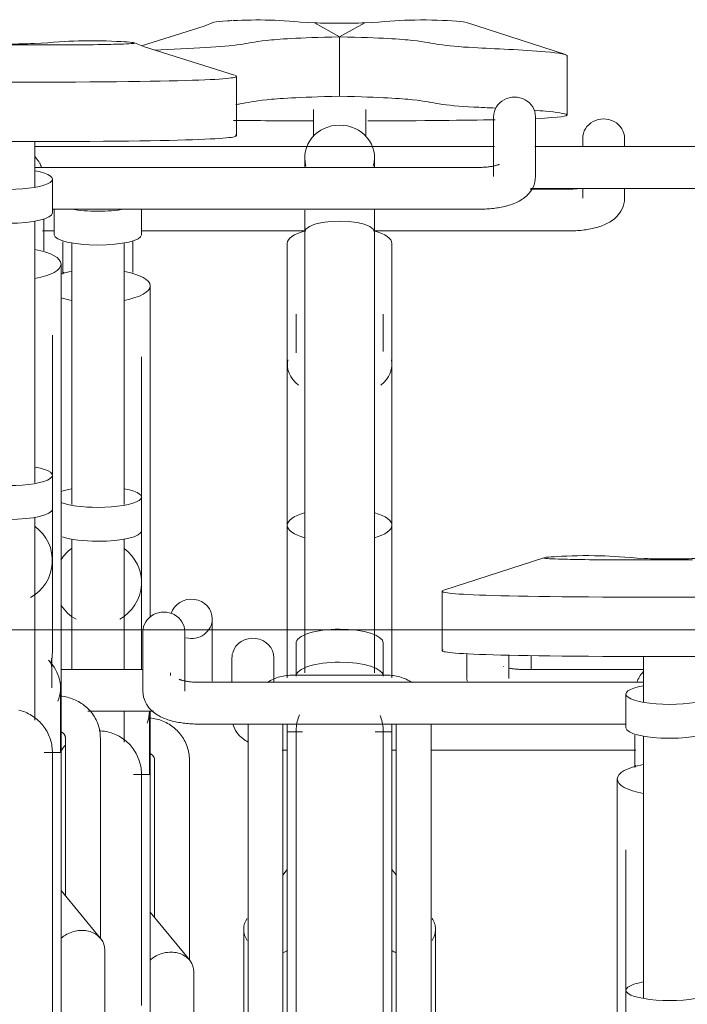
# Model space of a CAD drawing. Extents: x 50445 to 145605, y -10968 to 41989.
# Tile 254 of 256: x 97617 to 98000, y 172 to 737. Entities that reach past the tile are written whole.
import ezdxf

# ---------------------------------------------------------------- set-up
doc = ezdxf.new("R2010")
doc.units = 0
doc.header["$LTSCALE"] = 414.30304
doc.header["$MEASUREMENT"] = 0
doc.layers.add('A-DETL', color=5, linetype='CONTINUOUS', lineweight=18)
doc.layers.add('A-EQPM', color=6, linetype='CONTINUOUS', lineweight=18)

# ---------------------------------------------------------------- blocks, each defined once
blk = doc.blocks.new('97_KA_gestapelde fietsenstalling 8 fietsen 1600x1900 - Type-V119-plotview doorsnede C C  -  1 op 100')
at = {"layer": 'A-EQPM'}
for p, q in [((16760.2, 1.91), (16760.2, -2.93)), ((16784.2, -2.93), (16784.2, 1.91)), ((16752.2, -27.13), (16730.13, -27.13)), ((16760.2, -26.53), (16760.2, -32.29)), ((16784.2, -32.29), (16784.2, -26.56)), ((16457.2, -38.45), (16457.2, -53.3)), ((16507.2, -53.3), (16507.2, -38.45)), ((16450.4, -51.13), (16457.2, -51.13)), ((16507.1, -51.13), (16600.92, -51.13)), ((16640.75, -51.13), (16752.2, -51.13)), ((16467.2, -57.99), (16467.2, -208.13)), ((16497.2, -208.13), (16497.2, -57.99)), ((16462.67, -74.78), (16462.2, -76.01)), ((16512.2, -184.84), (16512.2, -82.63)), ((16507.2, -203.83), (16507.2, -123.36)), ((16512.2, -272.65), (16512.2, -152.21)), ((16507.2, -223.26), (16507.2, -203.83)), ((16507.2, -252.82), (16507.2, -223.26)), ((16467.2, -227.94), (16467.2, -302.93)), ((16497.2, -302.93), (16497.2, -227.94)), ((16507.2, -302.93), (16507.2, -252.82)), ((16507.2, -302.93), (16507.2, -298.21)), ((16559.1, -296.09), (16559.1, -310.2)), ((16583.1, -309.81), (16583.1, -296.09)), ((16730.61, -294.85), (16730.61, -302.93)), ((16497.2, -344.41), (16497.2, -326.67)), ((16511.85, -363), (16511.85, -326.69)), ((16512.2, -362.96), (16512.2, -326.69)), ((16650.83, -349.13), (16653.33, -349.13)), ((16673.31, -349.13), (16790.64, -349.13)), ((16514.7, -354.68), (16514.7, -445.11)), ((16534.7, -469.58), (16534.7, -354.68)), ((16512.2, -362.96), (16502.57, -362.96)), ((16512.2, -362.96), (16512.2, -667.77)), ((16534.84, -469.62), (16512.2, -442.04)), ((16537.2, -660.68), (16537.2, -476.2))]:
    blk.add_line(p, q, dxfattribs=at)
at = {"layer": 'A-EQPM', "flags": 128}
for points in [[(16758.19, -26.73), (16757.63, -26.8), (16757.05, -26.87), (16756.46, -26.93), (16755.86, -26.99), (16755.25, -27.03), (16754.63, -27.07), (16754, -27.1), (16753.37, -27.12), (16752.74, -27.13), (16752.2, -27.13)], [(16784.2, -32.29), (16784.1, -33.96), (16783.82, -35.58), (16783.37, -37.1), (16782.8, -38.5), (16782.12, -39.77), (16781.39, -40.9), (16780.61, -41.91), (16779.8, -42.8), (16778.99, -43.58), (16778.17, -44.29), (16777.35, -44.92), (16776.53, -45.48), (16775.71, -45.99), (16774.89, -46.46), (16774.07, -46.89), (16773.25, -47.28), (16772.43, -47.65), (16771.59, -47.98), (16770.76, -48.3), (16769.92, -48.59), (16769.07, -48.86), (16768.21, -49.11), (16767.34, -49.35), (16766.46, -49.57), (16765.58, -49.77), (16764.69, -49.96), (16763.78, -50.13), (16762.87, -50.29), (16761.95, -50.43), (16761.03, -50.56), (16760.09, -50.68), (16759.16, -50.78), (16758.21, -50.87), (16757.26, -50.95), (16756.31, -51.01), (16755.35, -51.06), (16754.39, -51.1), (16753.42, -51.12), (16752.46, -51.13), (16752.2, -51.13)], [(16462.2, -57.44), (16462.2, -58.54), (16462.2, -59.65), (16462.2, -60.77), (16462.2, -61.91), (16462.2, -63.05), (16462.2, -64.2), (16462.2, -65.35), (16462.2, -66.51), (16462.2, -67.67), (16462.2, -68.83), (16462.2, -69.99), (16462.2, -71.14), (16462.2, -72.28), (16462.2, -73.42), (16462.2, -74.55), (16462.2, -75.67)], [(16502.2, -75.02), (16502.2, -73.9), (16502.2, -72.76), (16502.2, -71.62), (16502.2, -70.47), (16502.2, -69.32), (16502.2, -68.16), (16502.2, -67), (16502.2, -65.84), (16502.2, -64.69), (16502.2, -63.53), (16502.2, -62.39), (16502.2, -61.25), (16502.2, -60.12), (16502.2, -59), (16502.2, -57.9), (16502.2, -56.81)], [(16534.7, -354.68), (16534.68, -353.69), (16534.62, -352.7), (16534.51, -351.71), (16534.36, -350.74), (16534.18, -349.76), (16533.95, -348.8), (16533.68, -347.85), (16533.37, -346.91), (16533.03, -345.98), (16532.64, -345.07), (16532.22, -344.18), (16531.76, -343.31), (16531.27, -342.45), (16530.74, -341.62), (16530.18, -340.81), (16529.59, -340.02), (16528.96, -339.26), (16528.31, -338.53), (16527.62, -337.82), (16526.91, -337.14), (16526.18, -336.49), (16525.41, -335.87), (16524.63, -335.28), (16523.82, -334.72), (16522.99, -334.2), (16522.15, -333.7), (16521.28, -333.24), (16520.4, -332.82), (16519.5, -332.43), (16518.58, -332.07), (16517.66, -331.75), (16516.72, -331.47), (16515.78, -331.22), (16514.82, -331.01), (16513.86, -330.83), (16512.89, -330.69), (16511.92, -330.59)], [(16482.93, -337.97), (16483.93, -338.02), (16484.92, -338.11), (16485.92, -338.24), (16486.9, -338.41), (16487.88, -338.62), (16488.85, -338.86), (16489.81, -339.15), (16490.75, -339.47), (16491.69, -339.83), (16492.6, -340.23), (16493.5, -340.66), (16494.39, -341.13), (16495.25, -341.64), (16496.09, -342.18), (16496.91, -342.75), (16497.71, -343.35), (16498.48, -343.99), (16499.23, -344.66), (16499.94, -345.35), (16500.63, -346.07), (16501.29, -346.83), (16501.92, -347.6), (16502.52, -348.4), (16503.09, -349.23), (16503.62, -350.07), (16504.12, -350.94), (16504.58, -351.83), (16505.01, -352.73), (16505.4, -353.65), (16505.75, -354.59), (16506.07, -355.54), (16506.35, -356.5), (16506.59, -357.47), (16506.79, -358.45), (16506.95, -359.43), (16507.07, -360.43), (16507.15, -361.42), (16507.19, -362.42), (16507.2, -362.96)], [(16559.6, -333.98), (16559.93, -335.1), (16560.5, -336.5), (16561.18, -337.77), (16561.92, -338.9), (16562.7, -339.91), (16563.5, -340.8), (16564.31, -341.58), (16565.13, -342.29), (16565.95, -342.92), (16566.77, -343.48), (16567.59, -343.99), (16568.41, -344.46)], [(16461.02, -349.68), (16461.57, -348.85), (16462.15, -348.03), (16462.76, -347.24), (16463.4, -346.48)], [(16587.95, -349.06), (16588.91, -349.1), (16589.88, -349.12), (16590.84, -349.13)], [(16512.21, -351.07), (16512.39, -351.16), (16512.57, -351.26), (16512.74, -351.37), (16512.9, -351.48), (16513.06, -351.59), (16513.21, -351.71), (16513.35, -351.84), (16513.48, -351.96), (16513.61, -352.09), (16513.73, -352.22), (16513.84, -352.36), (16513.95, -352.49), (16514.05, -352.63), (16514.14, -352.77), (16514.22, -352.91), (16514.3, -353.06), (16514.37, -353.2), (16514.43, -353.34), (16514.49, -353.49), (16514.54, -353.63), (16514.58, -353.77), (16514.61, -353.92), (16514.64, -354.06), (16514.67, -354.21), (16514.68, -354.35), (16514.69, -354.49), (16514.7, -354.64), (16514.7, -354.68)], [(16507.2, -495.66), (16507.2, -485.74), (16507.2, -476.11), (16507.2, -466.78), (16507.2, -457.78), (16507.2, -449.11), (16507.2, -440.8), (16507.2, -432.84), (16507.2, -425.26), (16507.2, -418.07), (16507.2, -411.28), (16507.2, -404.9), (16507.2, -398.94), (16507.2, -393.41), (16507.2, -388.32), (16507.2, -383.68), (16507.2, -379.49), (16507.2, -375.76), (16507.2, -372.5), (16507.2, -369.71), (16507.2, -367.4), (16507.2, -365.56), (16507.2, -364.22), (16507.2, -363.35), (16507.2, -362.98), (16507.2, -362.96)], [(16507.2, -362.96), (16507.2, -363.21), (16507.2, -363.94), (16507.2, -365.15), (16507.2, -366.85), (16507.2, -369.04), (16507.2, -369.75)], [(16507.2, -363.35), (16507.2, -362.98), (16507.2, -362.96)]]:
    blk.add_lwpolyline(points, dxfattribs=at)
at = {"layer": 'A-EQPM'}
for centre, major_axis, ratio, start_param, end_param in [((16772.2, 1.91), (12, 0), 0.939693, 0, 3.141593), ((16482.2, -33.87), (25, 0), 0.237436, 4.070437, 4.712389), ((16482.2, -33.87), (25, 0), 0.237436, 4.712389, 5.354341), ((16482.2, -53.3), (25, 0), 0.237436, 3.141593, 4.712389), ((16482.2, -53.3), (25, 0), 0.237436, 4.712389, 6.283185), ((16482.2, -82.63), (30, 0), 0.320127, 2.094395, 2.351669), ((16482.2, -82.63), (30, 0), 0.320127, 5.235988, 7.330383), ((16482.2, -82.63), (30, 0), 0.320127, 3.927946, 4.18879), ((16482.2, -203.83), (25, 0), 0.237436, 2.219192, 2.579762), ((16482.2, -203.83), (25, 0), 0.237436, 4.712389, 7.203975), ((16482.2, -203.83), (25, 0), 0.237436, 3.703423, 4.712389), ((16482.2, -223.26), (25, 0), 0.237436, 4.712389, 6.283185), ((16482.2, -223.26), (25, 0), 0.237436, 3.76027, 4.712389), ((16482.2, -252.82), (25, 0), 0.978148, 2.220803, 2.579762), ((16482.2, -252.82), (25, 0), 0.978148, 5.235988, 7.20753), ((16482.2, -252.82), (25, 0), 0.978148, 3.703423, 4.18879), ((16571.1, -296.09), (12, 0), 0.939693, 0, 2.879793), ((16571.1, -296.09), (12, 0), 0.939693, 2.92278, 3.141593), ((16482.2, -325.86), (29.65, 0), 0.838671, 5.969026, 6.249117)]:
    blk.add_ellipse(centre, major_axis=major_axis, ratio=ratio, start_param=start_param, end_param=end_param, dxfattribs=at)
blk.add_open_spline([(16537.2, -476.2), (16537.2, -473.99), (16535.8, -469.7), (16531.01, -466.17), (16526.13, -465), (16522.2, -464.99), (16518.27, -465.86), (16514.85, -467.44), (16512.93, -468.84), (16512.15, -469.52)], degree=3, knots=[0, 0, 0, 0, 0.1666667, 0.3333333, 0.4166667, 0.5, 0.5833333, 0.6666667, 0.7337282, 0.7337282, 0.7337282, 0.7337282], dxfattribs=at)
blk = doc.blocks.new('97_KA_gestapelde fietsenstalling 16 fietsen 1600x2900 - Type-V123-plotview doorsnede C C  -  1 op 100')
at = {"layer": 'A-EQPM'}
for p, q in [((16606.37, 68.31), (16620.83, 60.28)), ((16620.83, 60.28), (16635.3, 68.31)), ((16692.91, 68.69), (16750.29, 50.08)), ((16620.83, 26.2), (16620.83, 60.28)), ((16418.03, 55.6), (16444.23, 55.6)), ((16751.32, 15.41), (16751.32, 49.49)), ((16561.62, 3.52), (16561.62, 37.6)), ((16605.83, 18.57), (16605.83, 3.11)), ((16635.83, 3.11), (16635.83, 18.57)), ((16709.13, 14.41), (16709.13, -19.79)), ((16733.13, -19.79), (16733.13, 14.41)), ((16446.13, -26.04), (16446.13, 0.18)), ((16709.54, -2.74), (16446.08, -2.74)), ((16874.74, -2.74), (16732.72, -2.74)), ((16600.83, -9.03), (16600.83, -14.68)), ((16640.83, -14.68), (16640.83, -9.03)), ((16701.13, -14.63), (16446.05, -14.63)), ((16456.13, -40.8), (16456.13, -21.37)), ((16730.45, -26.74), (16877.01, -26.74)), ((16456.03, -38.63), (16701.13, -38.63)), ((16446.13, -195.63), (16446.13, -45.49)), ((16600.83, -51.74), (16600.83, -304.74)), ((16640.83, -304.74), (16640.83, -51.74)), ((16590.83, -58.24), (16590.83, -220.01)), ((16650.83, -220.01), (16650.83, -58.24)), ((16461.13, -172.34), (16461.13, -70.13)), ((16595.83, -98.97), (16595.83, -121.07)), ((16645.83, -120.28), (16645.83, -98.97)), ((16456.13, -190.9), (16456.13, -110.86)), ((16590.83, -127.82), (16590.83, -166.32)), ((16650.83, -166.32), (16650.83, -127.82)), ((16461.13, -350.46), (16461.13, -139.71)), ((16456.13, -210.76), (16456.13, -191.33)), ((16456.13, -240.32), (16456.13, -210.76)), ((16446.13, -331.91), (16446.13, -215.44)), ((16590.83, -220.01), (16590.83, -307.57)), ((16650.83, -307.57), (16650.83, -220.01)), ((16456.13, -292.3), (16456.13, -240.32)), ((16737.96, -238.7), (16680.58, -257.31)), ((16796.93, -239.9), (16823.13, -239.9)), ((16679.54, -257.9), (16679.54, -291.98)), ((16547.83, -307.9), (16547.83, -273.7)), ((16508.03, -281.09), (16508.03, -315.29)), ((16532.03, -315.29), (16532.03, -281.09)), ((16456.13, -292.3), (16456.13, -284.79)), ((16595.83, -287.65), (16595.83, -306.59)), ((16645.83, -306.59), (16645.83, -287.65)), ((16693.83, -293.65), (16693.83, -307.9)), ((16455.78, -313.36), (16455.78, -298.19)), ((16717.83, -307.9), (16717.83, -294.59)), ((16795.03, -295.32), (16795.03, -321.54)), ((16508.17, -302.74), (16461.13, -302.74)), ((16523.83, -304.67), (16523.83, -306.2)), ((16714.65, -301.01), (16714.73, -301.05)), ((16795.03, -302.74), (16725.83, -302.74)), ((16795.03, -310.13), (16540.03, -310.13)), ((16547.83, -307.9), (16547.74, -309.57)), ((16648.33, -306.1), (16593.33, -306.1)), ((16693.83, -307.9), (16693.93, -309.57)), ((16460.78, -350.5), (16460.78, -313.36)), ((16785.03, -316.87), (16785.03, -336.3)), ((16476.45, -326.74), (16514.18, -326.74)), ((16540.03, -334.13), (16785.03, -334.13)), ((16568.33, -333.98), (16568.33, -637.45)), ((16588.33, -599.91), (16588.33, -333.98)), ((16590.83, -333.98), (16590.83, -338.57)), ((16599.49, -338.57), (16590.83, -338.57)), ((16590.83, -643.38), (16590.83, -338.57)), ((16650.83, -338.57), (16641.3, -338.57)), ((16650.83, -338.57), (16650.83, -333.98)), ((16650.83, -338.57), (16650.83, -643.38)), ((16653.33, -333.98), (16653.33, -599.91)), ((16673.33, -637.45), (16673.33, -333.98)), ((16463.63, -342.18), (16463.63, -432.34)), ((16483.63, -457.08), (16483.63, -342.18)), ((16795.03, -340.99), (16795.03, -491.13)), ((16461.13, -350.46), (16451.5, -350.46)), ((16461.13, -350.46), (16461.13, -655.27)), ((16790.5, -357.78), (16790.04, -359.01)), ((16780.03, -365.63), (16780.03, -467.84)), ((16785.03, -406.36), (16785.03, -486.83)), ((16590.83, -417.65), (16588.23, -420.81)), ((16653.33, -420.69), (16650.83, -417.65)), ((16483.77, -457.12), (16461.13, -429.54)), ((16780.03, -435.21), (16780.03, -645.96)), ((16565.83, -451.81), (16565.83, -636.29)), ((16675.83, -563.63), (16675.83, -451.81)), ((16486.13, -648.18), (16486.13, -463.7)), ((16785.03, -486.83), (16785.03, -506.26))]:
    blk.add_line(p, q, dxfattribs=at)
at = {"layer": 'A-EQPM', "flags": 128}
for points in [[(16507.3, 55.1), (16543.08, 66.39), (16548.76, 68.69)], [(16560.58, 38.19), (16508.88, 54.5), (16503.2, 56.8)], [(16712.34, -12.89), (16712.31, -12.9), (16712.23, -12.94), (16712.1, -13), (16711.93, -13.08), (16711.71, -13.16), (16711.45, -13.25), (16711.15, -13.35), (16710.82, -13.46), (16710.45, -13.56), (16710.05, -13.67), (16709.62, -13.77), (16709.17, -13.87), (16708.69, -13.97), (16708.18, -14.06), (16707.66, -14.15), (16707.12, -14.23), (16706.56, -14.3), (16705.98, -14.37), (16705.39, -14.43), (16704.79, -14.49), (16704.18, -14.53), (16703.56, -14.57), (16702.93, -14.6), (16702.3, -14.62), (16701.67, -14.63), (16701.13, -14.63)], [(16733.13, -19.79), (16733.03, -21.46), (16732.75, -23.08), (16732.3, -24.6), (16731.73, -26), (16731.05, -27.27), (16730.31, -28.4), (16729.53, -29.41), (16728.73, -30.3), (16727.92, -31.08), (16727.1, -31.79), (16726.28, -32.42), (16725.46, -32.98), (16724.64, -33.49), (16723.82, -33.96), (16723, -34.39), (16722.18, -34.78), (16721.35, -35.15), (16720.52, -35.48), (16719.69, -35.8), (16718.85, -36.09), (16718, -36.36), (16717.14, -36.61), (16716.27, -36.85), (16715.39, -37.07), (16714.51, -37.27), (16713.62, -37.46), (16712.71, -37.63), (16711.8, -37.79), (16710.88, -37.93), (16709.96, -38.06), (16709.02, -38.18), (16708.08, -38.28), (16707.14, -38.37), (16706.19, -38.45), (16705.23, -38.51), (16704.28, -38.56), (16703.32, -38.6), (16702.35, -38.62), (16701.39, -38.63), (16701.13, -38.63)], [(16600.83, -51.74), (16600.83, -50.63), (16600.83, -49.51), (16600.83, -48.37), (16600.83, -47.23), (16600.83, -46.08), (16600.83, -44.93), (16600.83, -43.77), (16600.83, -42.61), (16600.83, -41.45), (16600.83, -40.29), (16600.83, -39.14)], [(16640.83, -38.66), (16640.83, -39.81), (16640.83, -40.96), (16640.83, -42.12), (16640.83, -43.28), (16640.83, -44.44), (16640.83, -45.6), (16640.83, -46.75), (16640.83, -47.89), (16640.83, -49.03), (16640.83, -50.16), (16640.83, -51.28), (16640.83, -51.74)], [(16451.13, -62.52), (16451.13, -61.4), (16451.13, -60.26), (16451.13, -59.12), (16451.13, -57.97), (16451.13, -56.82), (16451.13, -55.66), (16451.13, -54.5), (16451.13, -53.34), (16451.13, -52.19), (16451.13, -51.03), (16451.13, -49.89), (16451.13, -48.75), (16451.13, -47.62), (16451.13, -46.5), (16451.13, -45.4), (16451.13, -44.31)], [(16600.83, -51.74), (16601.52, -50.12), (16603.51, -48.62), (16606.69, -47.32), (16610.83, -46.33), (16615.66, -45.7), (16620.83, -45.49)], [(16620.83, -45.49), (16626.01, -45.7), (16630.83, -46.33), (16634.98, -47.32), (16638.15, -48.62), (16640.15, -50.12), (16640.83, -51.74)], [(16717.8, -301.98), (16718.28, -302.08), (16718.78, -302.17), (16719.3, -302.26), (16719.85, -302.34), (16720.41, -302.41), (16720.98, -302.48), (16721.57, -302.54), (16722.17, -302.6), (16722.78, -302.64), (16723.4, -302.68), (16724.03, -302.71), (16724.66, -302.73), (16725.29, -302.74), (16725.83, -302.74)], [(16528.82, -308.39), (16528.85, -308.4), (16528.93, -308.44), (16529.06, -308.5), (16529.23, -308.58), (16529.45, -308.66), (16529.71, -308.75), (16530.01, -308.85), (16530.34, -308.96), (16530.71, -309.06), (16531.11, -309.17), (16531.54, -309.27), (16531.99, -309.37), (16532.47, -309.47), (16532.98, -309.56), (16533.5, -309.65), (16534.04, -309.73), (16534.6, -309.8), (16535.18, -309.87), (16535.77, -309.93), (16536.37, -309.99), (16536.98, -310.03), (16537.6, -310.07), (16538.23, -310.1), (16538.86, -310.12), (16539.49, -310.13), (16540.03, -310.13)], [(16593.33, -306.1), (16592.36, -306.12), (16591.38, -306.18), (16590.41, -306.27), (16589.44, -306.4), (16588.47, -306.57), (16587.51, -306.77), (16586.57, -307.01), (16585.63, -307.28), (16584.7, -307.59), (16583.78, -307.94), (16582.88, -308.32), (16581.99, -308.73), (16581.12, -309.18), (16580.27, -309.67), (16579.43, -310.18)], [(16662.46, -310.33), (16661.63, -309.8), (16660.78, -309.31), (16659.91, -308.85), (16659.03, -308.43), (16658.13, -308.04), (16657.22, -307.68), (16656.29, -307.36), (16655.36, -307.08), (16654.41, -306.83), (16653.46, -306.62), (16652.49, -306.44), (16651.52, -306.3), (16650.55, -306.2), (16649.58, -306.13), (16648.6, -306.11), (16648.33, -306.1)], [(16508.03, -315.29), (16508.13, -316.96), (16508.41, -318.58), (16508.86, -320.1), (16509.43, -321.5), (16510.11, -322.77), (16510.85, -323.9), (16511.63, -324.91), (16512.43, -325.8), (16513.24, -326.58), (16514.06, -327.29), (16514.88, -327.92), (16515.7, -328.48), (16516.52, -328.99), (16517.34, -329.46), (16518.16, -329.89), (16518.98, -330.28), (16519.81, -330.65), (16520.64, -330.98), (16521.47, -331.3), (16522.31, -331.59), (16523.16, -331.86), (16524.02, -332.11), (16524.89, -332.35), (16525.77, -332.57), (16526.65, -332.77), (16527.54, -332.96), (16528.45, -333.13), (16529.36, -333.29), (16530.28, -333.43), (16531.2, -333.56), (16532.14, -333.68), (16533.08, -333.78), (16534.02, -333.87), (16534.97, -333.95), (16535.93, -334.01), (16536.88, -334.06), (16537.84, -334.1), (16538.81, -334.12), (16539.77, -334.13), (16540.03, -334.13)], [(16483.63, -342.18), (16483.61, -341.19), (16483.54, -340.2), (16483.44, -339.21), (16483.29, -338.24), (16483.11, -337.26), (16482.88, -336.3), (16482.61, -335.35), (16482.3, -334.41), (16481.96, -333.48), (16481.57, -332.57), (16481.15, -331.68), (16480.69, -330.81), (16480.2, -329.95), (16479.67, -329.12), (16479.11, -328.31), (16478.52, -327.52), (16477.89, -326.76), (16477.24, -326.03), (16476.55, -325.32), (16475.84, -324.64), (16475.11, -323.99), (16474.34, -323.37), (16473.56, -322.78), (16472.75, -322.22), (16471.92, -321.7), (16471.07, -321.2), (16470.21, -320.74), (16469.33, -320.32), (16468.43, -319.93), (16467.51, -319.57), (16466.59, -319.25), (16465.65, -318.97), (16464.71, -318.72), (16463.75, -318.51), (16462.79, -318.33), (16461.82, -318.19), (16460.85, -318.09)], [(16436.81, -326.12), (16437.78, -326.36), (16438.74, -326.65), (16439.68, -326.97), (16440.61, -327.33), (16441.53, -327.73), (16442.43, -328.16), (16443.32, -328.63), (16444.18, -329.14), (16445.02, -329.68), (16445.84, -330.25), (16446.64, -330.85), (16447.41, -331.49), (16448.16, -332.16), (16448.87, -332.85), (16449.56, -333.57), (16450.22, -334.33), (16450.85, -335.1), (16451.45, -335.9), (16452.02, -336.73), (16452.55, -337.57), (16453.05, -338.44), (16453.51, -339.33), (16453.94, -340.23), (16454.33, -341.15), (16454.68, -342.09), (16455, -343.04), (16455.28, -344), (16455.52, -344.97), (16455.72, -345.95), (16455.88, -346.93), (16456, -347.93), (16456.08, -348.92), (16456.12, -349.92), (16456.13, -350.46)], [(16595.83, -338.57), (16595.85, -337.57), (16595.91, -336.57), (16596.01, -335.58), (16596.15, -334.59), (16596.33, -333.6), (16596.55, -332.63), (16596.81, -331.66), (16597.1, -330.71), (16597.44, -329.76), (16597.81, -328.84)], [(16644.04, -329.26), (16644.39, -330.2), (16644.71, -331.14), (16644.98, -332.1), (16645.22, -333.08), (16645.42, -334.06), (16645.58, -335.04), (16645.71, -336.04), (16645.79, -337.03), (16645.83, -338.03), (16645.83, -338.57)], [(16461.14, -338.57), (16461.32, -338.66), (16461.5, -338.76), (16461.67, -338.87), (16461.83, -338.98), (16461.99, -339.09), (16462.14, -339.21), (16462.28, -339.34), (16462.41, -339.46), (16462.54, -339.59), (16462.66, -339.72), (16462.77, -339.86), (16462.88, -339.99), (16462.98, -340.13), (16463.07, -340.27), (16463.15, -340.41), (16463.23, -340.56), (16463.3, -340.7), (16463.36, -340.84), (16463.42, -340.99), (16463.47, -341.13), (16463.51, -341.27), (16463.54, -341.42), (16463.57, -341.56), (16463.6, -341.71), (16463.61, -341.85), (16463.62, -341.99), (16463.63, -342.14), (16463.63, -342.18)], [(16595.83, -338.96), (16595.83, -338.59), (16595.83, -338.57)], [(16595.83, -345.32), (16595.83, -343.01), (16595.83, -341.17), (16595.83, -339.83), (16595.83, -338.96), (16595.83, -338.59), (16595.83, -338.57)], [(16595.83, -338.57), (16595.83, -338.81), (16595.83, -339.55), (16595.83, -340.76), (16595.83, -342.46), (16595.83, -344.65), (16595.83, -347.31), (16595.83, -350.44), (16595.83, -354.04), (16595.83, -358.11), (16595.83, -362.63), (16595.83, -367.6), (16595.83, -373.02), (16595.83, -378.86), (16595.83, -385.13), (16595.83, -391.81), (16595.83, -398.89), (16595.83, -406.37), (16595.83, -414.22), (16595.83, -422.44), (16595.83, -431.02), (16595.83, -439.93), (16595.83, -449.17), (16595.83, -458.72), (16595.83, -468.56), (16595.83, -478.69), (16595.83, -489.08), (16595.83, -499.71)], [(16645.83, -338.96), (16645.83, -338.59), (16645.83, -338.57)], [(16645.83, -502.62), (16645.83, -491.93), (16645.83, -481.47), (16645.83, -471.27), (16645.83, -461.35), (16645.83, -451.72), (16645.83, -442.39), (16645.83, -433.39), (16645.83, -424.72), (16645.83, -416.41), (16645.83, -408.45), (16645.83, -400.87), (16645.83, -393.68), (16645.83, -386.89), (16645.83, -380.51), (16645.83, -374.55), (16645.83, -369.02), (16645.83, -363.93), (16645.83, -359.29), (16645.83, -355.1), (16645.83, -351.37), (16645.83, -348.11), (16645.83, -345.32), (16645.83, -343.01), (16645.83, -341.17), (16645.83, -339.83), (16645.83, -338.96), (16645.83, -338.59), (16645.83, -338.57)], [(16645.83, -338.57), (16645.83, -338.81), (16645.83, -339.55), (16645.83, -340.76), (16645.83, -342.46), (16645.83, -344.65), (16645.83, -345.87)], [(16790.03, -340.44), (16790.03, -341.54), (16790.03, -342.65), (16790.03, -343.77), (16790.03, -344.91), (16790.03, -346.05), (16790.03, -347.2), (16790.03, -348.35), (16790.03, -349.51), (16790.03, -350.67), (16790.03, -351.83), (16790.03, -352.99), (16790.03, -354.14), (16790.03, -355.28), (16790.03, -356.42), (16790.03, -357.55), (16790.03, -358.67)], [(16456.13, -503.82), (16456.13, -493.36), (16456.13, -483.16), (16456.13, -473.24), (16456.13, -463.61), (16456.13, -454.28), (16456.13, -445.28), (16456.13, -436.61), (16456.13, -428.3), (16456.13, -420.34), (16456.13, -412.76), (16456.13, -405.57), (16456.13, -398.78), (16456.13, -392.4), (16456.13, -386.44), (16456.13, -380.91), (16456.13, -375.82), (16456.13, -371.18), (16456.13, -366.99), (16456.13, -363.26), (16456.13, -360), (16456.13, -357.21), (16456.13, -354.9), (16456.13, -353.06), (16456.13, -351.72), (16456.13, -350.85), (16456.13, -350.48), (16456.13, -350.46)], [(16456.13, -350.46), (16456.13, -350.71), (16456.13, -351.44), (16456.13, -352.65), (16456.13, -354.35), (16456.13, -356.54)], [(16456.13, -350.85), (16456.13, -350.48), (16456.13, -350.46)]]:
    blk.add_lwpolyline(points, dxfattribs=at)
at = {"layer": 'A-EQPM'}
for centre, major_axis, ratio, start_param, end_param in [((16721.13, 14.41), (12, 0), 0.939693, 0, 3.141593), ((16620.83, -9.03), (20, 0), 0.931915, 1.570796, 3.403392), ((16620.83, -9.03), (20, 0), 0.931915, 6.021386, 7.853982), ((16431.13, -20.92), (20, 0), 0.931915, 0.523599, 0.719846), ((16431.13, -21.37), (25, 0), 0.237436, 4.712389, 7.208051), ((16431.13, -20.92), (20, 0), 0.931915, 0.344268, 0.496897), ((16431.13, -40.8), (25, 0), 0.237436, 4.712389, 6.283185), ((16620.83, -58.24), (30, 0), 0.320127, 2.293457, 3.141593), ((16620.83, -58.24), (30, 0), 0.320127, 0, 0.848135), ((16431.13, -70.13), (30, 0), 0.320127, 5.235988, 7.330383), ((16620.83, -127.82), (30, 0), 0.642922, 3.001013, 3.804386), ((16620.83, -127.82), (30, 0), 0.642922, 5.620392, 6.423765), ((16431.13, -191.33), (25, 0), 0.237436, 4.712389, 7.203975), ((16431.13, -210.76), (25, 0), 0.237436, 4.712389, 6.283185), ((16620.83, -220.01), (30, 0), 0.320127, 2.305075, 3.98686), ((16620.83, -220.01), (30, 0), 0.320127, 5.437917, 7.119703), ((16431.13, -240.32), (25, 0), 0.978148, 5.235988, 7.20753), ((16535.83, -273.7), (12, 0), 0.939693, 0, 2.867294), ((16520.03, -281.09), (12, 0), 0.939693, 0, 3.141593), ((16535.83, -273.7), (12, 0), 0.939693, 4.45059, 6.283185), ((16620.83, -287.65), (25, 0), 0.320127, 1.570796, 3.141593), ((16620.83, -287.65), (25, 0), 0.320127, 0, 1.570796), ((16431.13, -313.36), (29.65, 0), 0.838671, 5.969026, 6.97455), ((16431.13, -298.19), (24.65, 0), 0.838671, 6.146443, 6.370818), ((16620.83, -306.59), (25, 0), 0.320127, 1.570796, 3.141593), ((16620.83, -306.59), (25, 0), 0.320127, 0, 1.570796), ((16810.03, -316.42), (20, 0), 0.931915, 2.426856, 2.797325), ((16810.03, -316.87), (25, 0), 0.237436, 2.220803, 4.712389), ((16810.03, -316.87), (25, 0), 0.237436, 4.712389, 7.208051), ((16810.03, -336.3), (25, 0), 0.237436, 3.141593, 4.712389), ((16810.03, -336.3), (25, 0), 0.237436, 4.712389, 6.283185), ((16810.03, -365.63), (30, 0), 0.320127, 2.094395, 4.18879), ((16810.03, -486.83), (25, 0), 0.237436, 2.219192, 4.712389), ((16810.03, -486.83), (25, 0), 0.237436, 4.712389, 7.203975)]:
    blk.add_ellipse(centre, major_axis=major_axis, ratio=ratio, start_param=start_param, end_param=end_param, dxfattribs=at)
for points, knots in [([(16549, 68.76), (16549.93, 68.99), (16553.47, 69.25), (16558.3, 69.56), (16559.25, 69.62)], [0.16297075, 0.16297075, 0.16297075, 0.16297075, 0.21842583, 0.23122482, 0.23122482, 0.23122482, 0.23122482]), ([(16559.79, 69.61), (16565.99, 69.89), (16582.76, 70.26), (16594.57, 68.93), (16606.37, 68.31)], [0.2328154, 0.2328154, 0.2328154, 0.2328154, 0.31038, 0.3957861, 0.3957861, 0.3957861, 0.3957861]), ([(16635.3, 68.31), (16647.1, 68.93), (16659.96, 70.38), (16684.53, 69.63), (16691.74, 68.99), (16692.66, 68.76)], [0, 0, 0, 0, 0.0854061, 0.1773603, 0.2328154, 0.2328154, 0.2328154, 0.2328154]), ([(16444.23, 55.6), (16474.71, 55.6), (16494.89, 55.98), (16506.67, 56.6), (16497.08, 57.67), (16470.25, 58.48), (16457.39, 57.04), (16445.59, 56.42)], [0, 0, 0, 0, 0.0750352, 0.1415308, 0.2184258, 0.31038, 0.3957861, 0.3957861, 0.3957861, 0.3957861]), ([(16514.38, 52.56), (16524.66, 53.21), (16545.48, 53.96), (16564.23, 55.55), (16574.31, 58.16), (16596.11, 59.68), (16620.83, 60.28)], [0.3212006, 0.3212006, 0.3212006, 0.3212006, 0.4502283, 0.5734918, 0.6784828, 0.7724372, 0.7724372, 0.7724372, 0.7724372]), ([(16620.83, 60.28), (16596.11, 59.68), (16574.31, 58.16), (16564.23, 55.55), (16545.48, 53.96), (16524.66, 53.21), (16514.38, 52.56)], [-0.7724372, -0.7724372, -0.7724372, -0.7724372, -0.6784828, -0.5734918, -0.4502283, -0.3212006, -0.3212006, -0.3212006, -0.3212006]), ([(16620.83, 60.28), (16645.56, 59.68), (16667.36, 58.16), (16677.44, 55.55), (16698.82, 53.73), (16734.37, 52.66), (16753.03, 50.04), (16750.93, 49.14)], [0, 0, 0, 0, 0.0939544, 0.1989454, 0.3222089, 0.5012721, 0.6007845, 0.6007845, 0.6007845, 0.6007845]), ([(16750.93, 49.14), (16753.03, 50.04), (16734.37, 52.66), (16698.82, 53.73), (16677.44, 55.55), (16667.36, 58.16), (16645.56, 59.68), (16620.83, 60.28)], [-0.6007845, -0.6007845, -0.6007845, -0.6007845, -0.5012721, -0.3222089, -0.1989454, -0.0939544, 0, 0, 0, 0]), ([(16620.83, 26.2), (16596.11, 25.6), (16574.31, 24.08), (16567.48, 22.31), (16562.15, 21.55), (16561.28, 21.44)], [-0.7724372, -0.7724372, -0.7724372, -0.7724372, -0.6784828, -0.5734918, -0.5540802, -0.5540802, -0.5540802, -0.5540802]), ([(16710.41, 19.37), (16705.91, 19.58), (16692.47, 20.19), (16677.44, 21.47), (16667.36, 24.08), (16645.56, 25.6), (16620.83, 26.2)], [-0.3803819, -0.3803819, -0.3803819, -0.3803819, -0.3222089, -0.1989454, -0.0939544, 0, 0, 0, 0]), ([(16733.77, 13.42), (16761.31, 14.66), (16749.17, 16.76), (16734.7, 17.97), (16732.52, 18.14)], [-0.6650169, -0.6650169, -0.6650169, -0.6650169, -0.5012721, -0.4728131, -0.4728131, -0.4728131, -0.4728131]), ([(16795.57, -239.08), (16783.77, -238.46), (16770.91, -237.02), (16744.08, -237.83), (16734.49, -238.9), (16746.27, -239.52), (16766.45, -239.9), (16796.93, -239.9)], [0, 0, 0, 0, 0.0854061, 0.1773603, 0.2542553, 0.3207509, 0.3957861, 0.3957861, 0.3957861, 0.3957861]), ([(16456.13, -292.3), (16456.13, -293.46), (16455.99, -295.78), (16455.53, -298.23), (16455.19, -299.52), (16455.14, -299.69)], [0.5, 0.5, 0.5, 0.5, 0.54166667, 0.58333333, 0.5897563, 0.5897563, 0.5897563, 0.5897563]), ([(16486.13, -463.7), (16486.13, -461.49), (16484.73, -457.2), (16479.94, -453.67), (16475.06, -452.5), (16471.13, -452.49), (16467.2, -453.36), (16463.78, -454.94), (16461.86, -456.34), (16461.08, -457.02)], [0, 0, 0, 0, 0.1666667, 0.3333333, 0.4166667, 0.5, 0.5833333, 0.6666667, 0.7337282, 0.7337282, 0.7337282, 0.7337282])]:
    blk.add_open_spline(points, degree=3, knots=knots, dxfattribs=at)
for points in [[(16606.37, 68.31), (16611.13, 68.12), (16615.95, 68.03), (16620.83, 68.03)], [(16620.83, 68.03), (16625.72, 68.03), (16630.54, 68.12), (16635.3, 68.31)], [(16445.59, 56.42), (16440.83, 56.23), (16436.01, 56.14), (16431.13, 56.14)], [(16431.13, 34.22), (16544.06, 34.22), (16565.64, 36.22), (16561.05, 38.03)], [(16561.05, 38.03), (16565.64, 36.22), (16544.06, 34.22), (16431.13, 34.22)], [(16560.04, 12.29), (16572.7, 12.16), (16588.59, 12.1), (16605.41, 12.06)], [(16637, 12.05), (16669.2, 12.11), (16692.89, 12.35), (16710.05, 12.71)], [(16561.05, 3.95), (16565.64, 2.14), (16544.06, 0.14), (16431.13, 0.14)], [(16810.03, -239.36), (16805.15, -239.36), (16800.33, -239.27), (16795.57, -239.08)], [(16824.5, -239.08), (16819.74, -239.27), (16814.91, -239.36), (16810.03, -239.36)], [(16680.11, -257.47), (16675.52, -259.28), (16697.1, -261.28), (16810.03, -261.28)], [(16810.03, -261.28), (16697.1, -261.28), (16675.52, -259.28), (16680.11, -257.47)], [(16810.03, -261.28), (16922.97, -261.28), (16944.54, -259.28), (16939.95, -257.47)], [(16939.95, -257.47), (16944.54, -259.28), (16922.97, -261.28), (16810.03, -261.28)], [(16810.03, -295.36), (16697.1, -295.36), (16675.52, -293.36), (16680.11, -291.55)], [(16939.95, -291.55), (16944.54, -293.36), (16922.97, -295.36), (16810.03, -295.36)], [(16565.83, -451.81), (16565.83, -449.59), (16566.54, -447.45), (16567.84, -445.67)], [(16673.82, -445.67), (16674.48, -446.56), (16675.49, -448.52), (16675.83, -450.7), (16675.83, -451.81)], [(16567.84, -458.4), (16567.19, -457.36), (16566.18, -455.18), (16565.83, -452.92), (16565.83, -451.81)], [(16675.83, -451.81), (16675.83, -454.03), (16675.13, -456.33), (16673.82, -458.4)], [(16590.88, -464.02), (16590.1, -464.53), (16589.25, -464.96), (16588.33, -465.31)], [(16653.33, -465.31), (16652.42, -464.97), (16651.55, -464.54), (16650.78, -464.02)]]:
    blk.add_open_spline(points, degree=3, dxfattribs=at)

msp = doc.modelspace()

# ---------------------------------------------------------------- linework, layer by layer
at = {"layer": 'A-DETL'}
msp.add_line((142875.48, 387.18), (74362.52, 387.18), dxfattribs=at)

# ---------------------------------------------------------------- block references
at = {"layer": 'A-EQPM'}
for name in ['97_KA_gestapelde fietsenstalling 16 fietsen 1600x2900 - Type-V123-plotview doorsnede C C  -  1 op 100', '97_KA_gestapelde fietsenstalling 8 fietsen 1600x1900 - Type-V119-plotview doorsnede C C  -  1 op 100']:
    msp.add_blockref(name, (81179.52, 667.18), dxfattribs=at)

doc.saveas('drawing.dxf')
